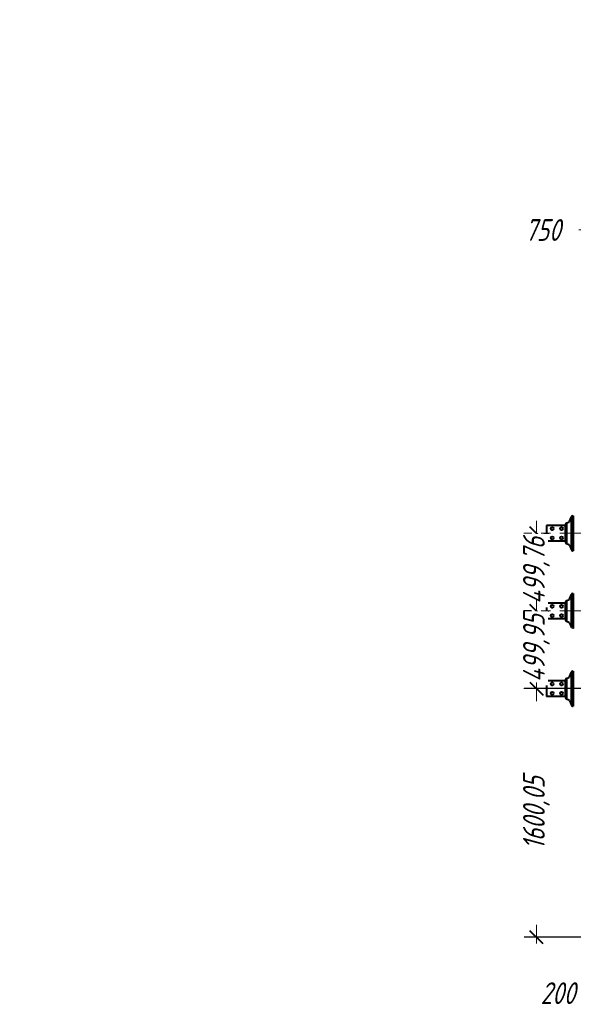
# Model space of a CAD drawing. Header units: millimetres. Extents: x 0 to 594, y 0 to 420.
# Tile 38 of 50: x 0 to 89, y 262 to 420. Entities that reach past the tile are written whole.
import ezdxf

# ---------------------------------------------------------------- set-up
doc = ezdxf.new("R2010")
doc.units = ezdxf.units.MM
for name, pattern in [('K5LT_AXLED', [17.302989, 12.802989, -1.5, 1.5, -1.5]), ('K5LT_BASIC', [0]), ('K5LT_THIN', [0])]:
    doc.linetypes.add(name, pattern=pattern)
doc.styles.add('KDIMTEXTSTYLE', font='GOST_AU.SHX', dxfattribs={"width": 0.96, "oblique": 15, "height": 5})
doc.dimstyles.new('KDIMSTYLE (0.03)', dxfattribs={"dimtxt": 5, "dimasz": 1, "dimexe": 2, "dimexo": 0, "dimgap": 1, "dimtad": 1, "dimlfac": 40, "dimtxsty": 'KDIMTEXTSTYLE', "dimsah": 1, "dimcen": 0, "dimdle": 1, "dimadec": 0, "dimazin": 0, "dimtfac": 0.667, "dimtmove": 0, "dimatfit": 3, "dimfxl": 1, "dimtvp": 1, "dimtfill": 1, "dimtolj": 1, "dimtzin": 0, "dimarcsym": 0})

# ---------------------------------------------------------------- blocks, each defined once
blk = doc.blocks.new('KDIMARROW_03')
at = {"color": 0, "linetype": 'K5LT_BASIC', "lineweight": 40}
blk.add_line((-1.06, -1.06), (1.06, 1.06), dxfattribs=at)
at = {"color": 0, "linetype": 'K5LT_THIN', "lineweight": 18}
for q in [(-1, 0), (2, 0)]:
    blk.add_line((0, 0), q, dxfattribs=at)

msp = doc.modelspace()

# ---------------------------------------------------------------- linework, layer by layer
at = {"color": 5, "linetype": 'K5LT_BASIC', "lineweight": 40, "true_color": 0x0000ff}
for p, q in [((88.05647, 339.03757), (88.43522, 339.19254)), ((88.05647, 339.03757), (88.05647, 335.72191)), ((88.53551, 339.27459), (88.8463, 340.0531)), ((88.8463, 334.70639), (88.8463, 340.0531)), ((89.05168, 340.19224), (89.15743, 340.19224)), ((89.15743, 340.19224), (89.15743, 334.56724)), ((84.84407, 338.62974), (84.84407, 336.12974)), ((87.91907, 338.62974), (84.84407, 338.62974)), ((87.91907, 338.83291), (87.91907, 335.92658)), ((87.91907, 336.12974), (87.91907, 338.62974)), ((87.91907, 336.12974), (84.84407, 336.12974)), ((88.05647, 335.72191), (88.43522, 335.56694)), ((88.53551, 335.4849), (88.8463, 334.70639)), ((89.05168, 334.56724), (89.15743, 334.56724)), ((87.91907, 326.33893), (87.91907, 323.4326)), ((88.05647, 326.5436), (88.43522, 326.69857)), ((88.05647, 326.5436), (88.05647, 323.22793)), ((88.53551, 326.78061), (88.8463, 327.55912)), ((88.8463, 322.21241), (88.8463, 327.55912)), ((89.05168, 327.69826), (89.15743, 327.69826)), ((89.15743, 327.69826), (89.15743, 322.07326)), ((84.84407, 326.13576), (84.84407, 323.63576)), ((87.91907, 326.13576), (84.84407, 326.13576)), ((87.91907, 323.63576), (87.91907, 326.13576)), ((87.91907, 323.63576), (84.84407, 323.63576)), ((88.05647, 323.22793), (88.43522, 323.07296)), ((88.53551, 322.99092), (88.8463, 322.21241)), ((89.05168, 315.19947), (89.15743, 315.19947)), ((89.15743, 315.19947), (89.15743, 309.57447)), ((84.84407, 313.63697), (84.84407, 311.13697)), ((87.91907, 313.63697), (84.84407, 313.63697)), ((87.91907, 313.84013), (87.91907, 310.9338)), ((87.91907, 311.13697), (87.91907, 313.63697)), ((88.05647, 314.0448), (88.43522, 314.19977)), ((88.05647, 314.0448), (88.05647, 310.72914)), ((88.53551, 314.28182), (88.8463, 315.06032)), ((88.8463, 309.71361), (88.8463, 315.06032)), ((87.91907, 311.13697), (84.84407, 311.13697)), ((88.05647, 310.72914), (88.43522, 310.57417)), ((88.53551, 310.49212), (88.8463, 309.71361)), ((89.05168, 309.57447), (89.15743, 309.57447))]:
    msp.add_line(p, q, dxfattribs=at)
at = {"color": 30, "linetype": 'K5LT_AXLED', "lineweight": 18, "true_color": 0xff8000}
for p, q in [((99.80197, 337.37974), (81.18594, 337.37974)), ((99.80197, 324.88576), (81.18594, 324.88576)), ((99.80197, 312.38697), (81.18594, 312.38697))]:
    msp.add_line(p, q, dxfattribs=at)
at = {"color": 5, "linetype": 'K5LT_THIN', "lineweight": 18, "true_color": 0x0000ff}
msp.add_line((89.05168, 322.07326), (89.15743, 322.07326), dxfattribs=at)
at = {"color": 5, "linetype": 'K5LT_BASIC', "lineweight": 40, "true_color": 0x0000ff}
for centre in [(85.73157, 338.12974), (87.23157, 338.12974), (85.73157, 336.62974), (87.23157, 336.62974), (85.73157, 325.63576), (87.23157, 325.63576), (85.73157, 324.13576), (87.23157, 324.13576), (85.73157, 313.13697), (87.23157, 313.13697), (85.73157, 311.63697), (87.23157, 311.63697)]:
    msp.add_circle(centre, 0.225, dxfattribs=at)
for centre, start, end in [((88.14021, 338.83291), 112.2520982, 180), ((88.35148, 339.39721), 292.2520982, 326.3228908), ((89.05168, 339.97111), 90, 158.2370782), ((88.14021, 335.92658), 180, 247.7479018), ((88.35148, 335.36227), 33.6771092, 67.7479018), ((89.05168, 334.78838), 201.7629218, 270), ((88.14021, 326.33893), 112.2520982, 180), ((88.35148, 326.90323), 292.2520982, 326.3228908), ((89.05168, 327.47713), 90, 158.2370782), ((88.14021, 323.4326), 180, 247.7479018), ((88.35148, 322.8683), 33.6771092, 67.7479018), ((89.05168, 314.97833), 90, 158.2370782), ((88.14021, 313.84013), 112.2520982, 180), ((88.35148, 314.40444), 292.2520982, 326.3228908), ((88.14021, 310.9338), 180, 247.7479018), ((88.35148, 310.3695), 33.6771092, 67.7479018), ((89.05168, 309.7956), 201.7629218, 270)]:
    msp.add_arc(centre, 0.22114, start, end, dxfattribs=at)
at = {"color": 5, "linetype": 'K5LT_THIN', "lineweight": 18, "true_color": 0x0000ff}
msp.add_arc((89.05168, 322.2944), 0.22114, 201.7629218, 270, dxfattribs=at)

# ---------------------------------------------------------------- dimensions: what is measured, and where the dimension line sits
at = {"color": 5, "true_color": 0x0000ff}
msp.add_linear_dim(base=(110.8057, 386.16977), p1=(92.0557, 375.38576), p2=(110.8057, 375.38576), location=(84.22386, 386.16977), dimstyle='KDIMSTYLE (0.03)', override={"dimexo": 2, "dimpost": '\\H3.5;\\W0.96;\\Q15;<>', "dimblk1": 'KDIMARROW_03', "dimblk2": 'KDIMARROW_03', "dimse1": 0, "dimse2": 0, "dimclrt": 7, "dimtolj": 1}, dxfattribs=at).render()
for base, p1, p2, location in [((83.21588, 337.37974), (82.42516, 324.88576), (82.42516, 337.37974), (83.21588, 331.37974)), ((83.21588, 324.88576), (84.33788, 312.38697), (84.33788, 324.88576), (83.21588, 318.88576)), ((83.21588, 272.38576), (93.10075, 312.38697), (96.0557, 272.38576), (83.21588, 292.38576))]:
    msp.add_linear_dim(base=base, p1=p1, p2=p2, angle=90, location=location, dimstyle='KDIMSTYLE (0.03)', override={"dimexo": 2, "dimpost": '\\H3.5;\\W0.96;\\Q15;<>', "dimblk1": 'KDIMARROW_03', "dimblk2": 'KDIMARROW_03', "dimse1": 0, "dimse2": 0, "dimclrt": 7, "dimtolj": 1}, dxfattribs=at).render()
msp.add_linear_dim(base=(102.4307, 269.2536), p1=(94.5557, 285.0259), p2=(102.4307, 281.01076), location=(86.66423, 263.40047), text='\\H3.5;\\W0.96;\\Q15;\\H3.5;\\W0.96;\\Q15;\\Q15;200', dimstyle='KDIMSTYLE (0.03)', override={"dimexo": 2, "dimtoh": 1, "dimblk1": 'KDIMARROW_03', "dimblk2": 'KDIMARROW_03', "dimse1": 0, "dimse2": 0, "dimclrt": 7, "dimtmove": 1, "dimtolj": 1}, dxfattribs=at).render()

doc.saveas('drawing.dxf')
